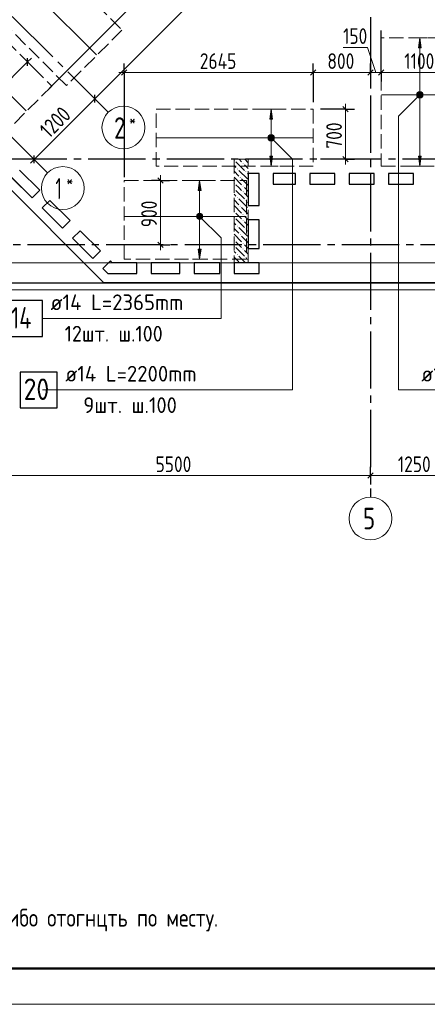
# Model space of a CAD drawing. Header units: millimetres. Extents: x 0 to 43617, y 0 to 59400.
# Tile 8 of 29: x 16914 to 22619, y 0 to 13783. Entities that reach past the tile are written whole.
import ezdxf

# ---------------------------------------------------------------- set-up
doc = ezdxf.new("R2010")
doc.units = ezdxf.units.MM
doc.linetypes.add('______2', pattern=[270, 200, -70])
doc.linetypes.add('______5', pattern=[1100, 800, -100, 100, -100])
for name, color, linetype, lineweight in [('Standard', 7, 'Continuous', 25), ('ДОП Верх по Х', 7, 'Continuous', 25), ('ЖБ Пилон', 180, 'Continuous', 25), ('Оси', 40, '______5', 18), ('Позиционная метка номер позиции', 7, 'Continuous', 13), ('Примечания', 7, 'Continuous', 25)]:
    doc.layers.add(name, color=color, linetype=linetype, lineweight=lineweight)
doc.layers.add('ЖБ Перекрытие верхний уровень', color=7, linetype='Continuous', lineweight=25, true_color=0xe0e0ff)
doc.styles.add('GOST 2.304-81', font='txt')
doc.styles.add('ISOCPEUR', font='txt')

msp = doc.modelspace()

# ---------------------------------------------------------------- hatches: boundary and pattern name
at = {"layer": 'ДОП Верх по Х', "linetype": 'Continuous', "lineweight": 13, "transparency": 33554687}
for points in [[(22535, 13390), (22515, 13530), (22495, 13390)], [(22477, 12730), (22552, 12730), (22547, 12749)], [(22477, 12730), (22547, 12749), (22483, 12749)], [(22483, 12711), (22552, 12730), (22477, 12730)], [(22483, 12749), (22547, 12749), (22534, 12762)], [(22483, 12749), (22534, 12762), (22496, 12762)], [(22483, 12711), (22547, 12711), (22552, 12730)], [(22496, 12698), (22547, 12711), (22483, 12711)], [(22496, 12762), (22534, 12762), (22515, 12768)], [(22496, 12698), (22534, 12698), (22547, 12711)], [(22534, 12698), (22496, 12698), (22515, 12693)], [(20453, 12390), (20433, 12530), (20413, 12390)], [(20395, 12130), (20470, 12130), (20465, 12149)], [(20395, 12130), (20465, 12149), (20401, 12149)], [(20401, 12111), (20470, 12130), (20395, 12130)], [(20401, 12149), (20465, 12149), (20452, 12162)], [(20401, 12149), (20452, 12162), (20414, 12162)], [(20401, 12111), (20465, 12111), (20470, 12130)], [(20414, 12162), (20452, 12162), (20433, 12168)], [(20414, 12098), (20465, 12111), (20401, 12111)], [(20414, 12098), (20452, 12098), (20465, 12111)], [(20452, 12098), (20414, 12098), (20433, 12093)], [(19453, 11390), (19433, 11530), (19413, 11390)], [(19395, 11030), (19470, 11030), (19465, 11049)], [(19395, 11030), (19465, 11049), (19401, 11049)], [(19401, 11011), (19470, 11030), (19395, 11030)], [(19401, 11049), (19465, 11049), (19452, 11062)], [(19401, 11049), (19452, 11062), (19414, 11062)], [(19401, 11011), (19465, 11011), (19470, 11030)], [(19414, 11062), (19452, 11062), (19433, 11068)], [(19414, 10998), (19465, 11011), (19401, 11011)], [(19414, 10998), (19452, 10998), (19465, 11011)], [(19452, 10998), (19414, 10998), (19433, 10993)]]:
    msp.add_hatch(color=7, dxfattribs=at).paths.add_polyline_path(points)
for points in [[(20453, 11870), (20433, 11730), (20413, 11870)], [(22535, 11870), (22515, 11730), (22495, 11870)], [(19453, 10570), (19433, 10430), (19413, 10570)]]:
    msp.add_hatch(color=7, dxfattribs=at).paths.add_polyline_path(points, flags=16)
at = {"layer": 'ЖБ Пилон', "linetype": 'Continuous', "lineweight": 18, "transparency": 33554687}
for points in [[(19914, 11813), (19921, 11820), (19927, 11813), (19921, 11807)], [(20034, 11773), (20041, 11780), (20047, 11773), (20041, 11767)], [(19954, 11693), (19961, 11700), (19967, 11693), (19961, 11687)], [(19994, 11573), (20001, 11580), (20007, 11573), (20001, 11567)], [(20074, 11653), (20081, 11660), (20087, 11653), (20081, 11647)], [(19914, 11493), (19921, 11500), (19927, 11493), (19921, 11487)], [(20034, 11453), (20041, 11460), (20047, 11453), (20041, 11447)], [(19914, 11413), (19921, 11420), (19927, 11413), (19921, 11407)], [(20034, 11373), (20041, 11380), (20047, 11373), (20041, 11367)], [(19954, 11293), (19961, 11300), (19967, 11293), (19961, 11287)], [(19994, 11173), (20001, 11180), (20007, 11173), (20001, 11167)], [(20074, 11253), (20081, 11260), (20087, 11253), (20081, 11247)], [(19914, 11093), (19921, 11100), (19927, 11093), (19921, 11087)], [(20034, 11053), (20041, 11060), (20047, 11053), (20041, 11047)], [(19914, 11013), (19921, 11020), (19927, 11013), (19921, 11007)], [(19954, 10893), (19961, 10900), (19967, 10893), (19961, 10887)], [(20034, 10973), (20041, 10980), (20047, 10973), (20041, 10967)], [(19994, 10773), (20001, 10780), (20007, 10773), (20001, 10767)], [(20074, 10853), (20081, 10860), (20087, 10853), (20081, 10847)], [(19914, 10693), (19921, 10700), (19927, 10693), (19921, 10687)], [(19914, 10613), (19921, 10620), (19927, 10613), (19921, 10607)], [(20034, 10653), (20041, 10660), (20047, 10653), (20041, 10647)], [(19954, 10493), (19961, 10500), (19967, 10493), (19961, 10487)], [(20034, 10573), (20041, 10580), (20047, 10573), (20041, 10567)], [(20074, 10453), (20081, 10460), (20087, 10453), (20081, 10447)]]:
    msp.add_hatch(color=7, dxfattribs=at).paths.add_polyline_path(points, flags=16)
at = {"layer": 'Позиционная метка номер позиции', "linetype": 'Continuous', "lineweight": 13, "transparency": 33554687}
for points in [[(22547, 12698), (22483, 12762), (22472, 12741)], [(22547, 12698), (22472, 12741), (22526, 12687)], [(22526, 12687), (22472, 12741), (22472, 12719)], [(22526, 12687), (22472, 12719), (22504, 12687)], [(22504, 12687), (22472, 12719), (22483, 12698)], [(22558, 12719), (22504, 12773), (22483, 12762)], [(22558, 12719), (22483, 12762), (22547, 12698)], [(22558, 12741), (22526, 12773), (22504, 12773)], [(22558, 12741), (22504, 12773), (22558, 12719)], [(22526, 12773), (22558, 12741), (22547, 12762)], [(20390, 12141), (20422, 12173), (20401, 12162)], [(20422, 12173), (20390, 12141), (20390, 12119)], [(20422, 12173), (20390, 12119), (20444, 12173)], [(20444, 12173), (20390, 12119), (20401, 12098)], [(20444, 12173), (20401, 12098), (20465, 12162)], [(20465, 12162), (20401, 12098), (20422, 12087)], [(20465, 12162), (20422, 12087), (20476, 12141)], [(20476, 12141), (20422, 12087), (20444, 12087)], [(20476, 12141), (20444, 12087), (20476, 12119)], [(20476, 12119), (20444, 12087), (20465, 12098)], [(19390, 11041), (19422, 11073), (19401, 11062)], [(19422, 11073), (19390, 11041), (19390, 11019)], [(19422, 11073), (19390, 11019), (19444, 11073)], [(19444, 11073), (19390, 11019), (19401, 10998)], [(19444, 11073), (19401, 10998), (19465, 11062)], [(19465, 11062), (19401, 10998), (19422, 10987)], [(19465, 11062), (19422, 10987), (19476, 11041)], [(19476, 11041), (19422, 10987), (19444, 10987)], [(19476, 11041), (19444, 10987), (19476, 11019)], [(19476, 11019), (19444, 10987), (19465, 10998)]]:
    msp.add_hatch(color=7, dxfattribs=at).paths.add_polyline_path(points)

# ---------------------------------------------------------------- linework, layer by layer
at = {"layer": 'Standard', "color": 7, "linetype": 'Continuous', "lineweight": 25, "transparency": 33554687}
for p, q in [((18094, 10100), (7394, 20800)), ((17024, 13139), (17024, 13245)), ((18339, 13005), (18414, 13080)), ((20986, 13005), (21061, 13080)), ((21786, 13005), (21861, 13080)), ((21936, 13005), (22011, 13080)), ((17964, 12623), (17964, 12729)), ((21437, 12568), (21512, 12493)), ((17116, 11774), (17116, 11880)), ((21437, 11868), (21512, 11793)), ((17195, 11395), (16912, 11678)), ((20114, 11630), (20114, 11180)), ((20264, 11630), (20114, 11630)), ((20264, 11180), (20264, 11630)), ((20464, 11630), (20464, 11480)), ((20774, 11630), (20464, 11630)), ((20774, 11480), (20774, 11630)), ((20974, 11630), (20974, 11480)), ((21324, 11630), (20974, 11630)), ((21324, 11480), (21324, 11630)), ((21524, 11630), (21524, 11480)), ((21874, 11630), (21524, 11630)), ((21874, 11480), (21874, 11630)), ((22074, 11630), (22074, 11480)), ((22424, 11630), (22074, 11630)), ((22424, 11480), (22424, 11630)), ((16806, 11572), (17089, 11289)), ((18847, 11568), (18922, 11493)), ((20464, 11480), (20774, 11480)), ((20974, 11480), (21324, 11480)), ((21524, 11480), (21874, 11480)), ((22074, 11480), (22424, 11480)), ((17089, 11289), (17195, 11395)), ((17336, 11253), (17230, 11147)), ((17619, 10970), (17336, 11253)), ((20114, 11180), (20264, 11180)), ((17230, 11147), (17513, 10864)), ((17513, 10864), (17619, 10970)), ((20114, 10980), (20114, 10580)), ((20264, 10980), (20114, 10980)), ((20264, 10580), (20264, 10980)), ((17760, 10829), (17654, 10723)), ((18043, 10546), (17760, 10829)), ((17654, 10723), (17937, 10440)), ((18847, 10668), (18922, 10593)), ((17937, 10440), (18043, 10546)), ((20114, 10580), (20264, 10580)), ((18185, 10405), (18079, 10299)), ((18210, 10380), (18185, 10405)), ((18554, 10380), (18210, 10380)), ((18554, 10230), (18554, 10380)), ((18754, 10380), (18754, 10230)), ((19154, 10380), (18754, 10380)), ((19154, 10230), (19154, 10380)), ((19354, 10380), (19354, 10230)), ((19714, 10380), (19354, 10380)), ((19714, 10230), (19714, 10380)), ((19914, 10380), (19914, 10230)), ((20264, 10380), (19914, 10380)), ((20264, 10230), (20264, 10380)), ((18079, 10299), (18147, 10230)), ((18147, 10230), (18554, 10230)), ((18754, 10230), (19154, 10230)), ((19354, 10230), (19714, 10230)), ((19914, 10230), (20264, 10230)), ((33074, 10100), (18094, 10100)), ((21786, 7363), (21861, 7438))]:
    msp.add_line(p, q, dxfattribs=at)
at = {"layer": 'Standard', "color": 7, "linetype": 'Continuous', "lineweight": 13, "transparency": 33554687}
for p, q in [((17964, 12676), (22638, 17350)), ((21784, 13393), (21440, 13393)), ((21899, 13043), (21784, 13393)), ((17024, 13192), (17077, 13245)), ((16387, 12556), (17024, 13192)), ((18377, 13043), (18302, 13043)), ((18377, 13043), (21024, 13043)), ((21024, 13043), (21824, 13043)), ((21824, 13043), (21974, 13043)), ((21974, 13043), (23074, 13043)), ((17116, 11827), (17964, 12676)), ((21475, 12530), (21475, 12605)), ((17116, 11827), (17063, 11774)), ((21475, 11830), (21475, 11755)), ((18885, 11530), (18885, 11605)), ((18885, 10630), (18885, 10555)), ((16324, 7400), (21824, 7400)), ((21824, 7400), (23074, 7400))]:
    msp.add_line(p, q, dxfattribs=at)
at = {"layer": 'Standard', "color": 251, "linetype": 'Continuous', "lineweight": -3, "true_color": 0x656565, "transparency": 33554687}
for p, q in [((18521, 14012), (17327, 12818)), ((17024, 13192), (16935, 13281)), ((17024, 13192), (17112, 13104)), ((17024, 13192), (17036, 13180)), ((18377, 13043), (18377, 13168)), ((21024, 13043), (21024, 13168)), ((21824, 13043), (21824, 13168)), ((21974, 13043), (21974, 13168)), ((18377, 13043), (18377, 12918)), ((18377, 13043), (18377, 11580)), ((21024, 13043), (21024, 12918)), ((21024, 13043), (21024, 12630)), ((21824, 13043), (21824, 12918)), ((21824, 13043), (21824, 13043)), ((21974, 13043), (21974, 12918)), ((17964, 12676), (17876, 12764)), ((17964, 12676), (18053, 12587)), ((17964, 12676), (18083, 12557)), ((21475, 12530), (21124, 12530)), ((21475, 12530), (21350, 12530)), ((21475, 12530), (21600, 12530)), ((17116, 11827), (17028, 11916)), ((17116, 11827), (17204, 11739)), ((17116, 11827), (17234, 11709)), ((21475, 11830), (21124, 11830)), ((21475, 11830), (21350, 11830)), ((21475, 11830), (21600, 11830)), ((18885, 11530), (18760, 11530)), ((18885, 11530), (19010, 11530)), ((18885, 11530), (18885, 11530)), ((18885, 10630), (18760, 10630)), ((18885, 10630), (19010, 10630)), ((18885, 10630), (19017, 10630)), ((21824, 7400), (21824, 7525)), ((21824, 7400), (21824, 7275)), ((21824, 7400), (21824, 7400))]:
    msp.add_line(p, q, dxfattribs=at)
at = {"layer": 'Standard', "color": 7, "linetype": 'Continuous', "lineweight": 13, "transparency": 33554687}
msp.add_lwpolyline([(0, 0), (42000, 0), (42000, 59400), (0, 59400), (0, 0)], close=True, dxfattribs=at)
at = {"layer": 'Standard', "color": 7, "linetype": 'Continuous', "lineweight": 18, "transparency": 33554687}
msp.add_lwpolyline([(42000, 59400), (0, 59400), (0, 0), (42000, 0), (42000, 59400)], dxfattribs=at)
at = {"layer": 'Standard', "color": 7, "linetype": 'Continuous', "lineweight": 13, "transparency": 33554687}
for points in [[(42000, 59400), (0, 59400), (0, 0), (42000, 0), (42000, 59400)], [(7674, 10380), (33074, 10380), (33074, 57220), (7674, 57220), (7674, 10380)], [(21475, 12530), (21475, 11957), (21475, 11957), (21475, 11830)], [(18885, 11530), (18885, 10849), (18885, 10849), (18885, 10630)]]:
    msp.add_lwpolyline(points, dxfattribs=at)
at = {"layer": 'Standard', "color": 7, "linetype": 'Continuous', "lineweight": 50, "transparency": 33554687}
msp.add_lwpolyline([(2000, 58900), (41500, 58900), (41500, 500), (2000, 500), (2000, 58900)], close=True, dxfattribs=at)
at = {"layer": 'Standard', "color": 254, "linetype": 'Continuous', "lineweight": 18, "true_color": 0xc4c4ff, "transparency": 33554687}
msp.add_lwpolyline([(7294, 10000), (33174, 10000), (33174, 57320), (7294, 57320), (7294, 10000)], dxfattribs=at)
at = {"layer": 'Standard', "color": 7, "linetype": 'Continuous', "lineweight": 25, "transparency": 33554687}
msp.add_lwpolyline([(7394, 10100), (33074, 10100), (33074, 57220), (7394, 57220), (7394, 10100)], dxfattribs=at)
at = {"layer": 'Standard', "color": 251, "linetype": 'Continuous', "lineweight": -3, "true_color": 0x656565, "transparency": 33554687}
msp.add_lwpolyline([(21974, 13043), (21974, 13060), (21974, 13060), (21974, 13060), (21974, 13060), (21974, 13060), (21974, 13060), (21974, 13060), (21974, 13060), (21974, 13060), (21974, 13060), (21974, 13060), (21974, 13060), (21974, 13060), (21974, 13060), (21974, 13060), (21974, 13060), (21974, 13060), (21974, 13060), (21974, 13060), (21974, 13060), (21974, 13630)], dxfattribs=at)
at = {"layer": 'ДОП Верх по Х', "color": 7, "linetype": 'Continuous', "lineweight": 18, "transparency": 33554687}
for p, q in [((17988, 13289), (15735, 15542)), ((17004, 12505), (15803, 13706)), ((21980, 12730), (24168, 12730)), ((21017, 12130), (18831, 12130)), ((18384, 11030), (20082, 11030))]:
    msp.add_line(p, q, dxfattribs=at)
at = {"layer": 'ДОП Верх по Х', "color": 251, "linetype": 'Continuous', "lineweight": 13, "true_color": 0x494949, "transparency": 33554687}
for p, q in [((22515, 13530), (22415, 13530)), ((22515, 13530), (22495, 13390)), ((22535, 13390), (22515, 13530)), ((22515, 13530), (22615, 13530)), ((22515, 13530), (22515, 13530)), ((22495, 13390), (22535, 13390)), ((22515, 12760), (22515, 13390)), ((22477, 12730), (22477, 12730)), ((22515, 11870), (22515, 12700)), ((22552, 12730), (22552, 12730)), ((20433, 12530), (20333, 12530)), ((20433, 12530), (20413, 12390)), ((20453, 12390), (20433, 12530)), ((20433, 12530), (20533, 12530)), ((20433, 12530), (20433, 12530)), ((20413, 12390), (20453, 12390)), ((20433, 12160), (20433, 12390)), ((20395, 12130), (20395, 12130)), ((20470, 12130), (20470, 12130)), ((20433, 11870), (20433, 12100)), ((20433, 11730), (20413, 11870)), ((20413, 11870), (20453, 11870)), ((20453, 11870), (20433, 11730)), ((22515, 11730), (22495, 11870)), ((22495, 11870), (22535, 11870)), ((22535, 11870), (22515, 11730)), ((20433, 11730), (20333, 11730)), ((20433, 11730), (20533, 11730)), ((20433, 11730), (20433, 11730)), ((22515, 11730), (22415, 11730)), ((22515, 11730), (22615, 11730)), ((22515, 11730), (22515, 11730)), ((19433, 11530), (19333, 11530)), ((19433, 11530), (19413, 11390)), ((19453, 11390), (19433, 11530)), ((19433, 11530), (19533, 11530)), ((19433, 11530), (19433, 11530)), ((19413, 11390), (19453, 11390)), ((19433, 11060), (19433, 11390)), ((19395, 11030), (19395, 11030)), ((19470, 11030), (19470, 11030)), ((19433, 10570), (19433, 11000)), ((19433, 10430), (19413, 10570)), ((19413, 10570), (19453, 10570)), ((19453, 10570), (19433, 10430)), ((19433, 10430), (19333, 10430)), ((19433, 10430), (19533, 10430)), ((19433, 10430), (19433, 10430))]:
    msp.add_line(p, q, dxfattribs=at)
at = {"layer": 'ДОП Верх по Х', "color": 7, "linetype": 'Continuous', "lineweight": 13, "transparency": 33554687}
for p, q in [((17325, 9600), (19433, 9600)), ((17532, 8600), (19640, 8600)), ((22515, 8600), (24601, 8600))]:
    msp.add_line(p, q, dxfattribs=at)
at = {"layer": 'ДОП Верх по Х', "color": 7, "linetype": 'Continuous', "lineweight": 25, "transparency": 33554687}
for points in [[(16743, 9350), (17233, 9350), (17233, 9850), (16743, 9850), (16743, 9350)], [(16920, 8350), (17440, 8350), (17440, 8850), (16920, 8850), (16920, 8350)]]:
    msp.add_lwpolyline(points, dxfattribs=at)
at = {"layer": 'ДОП Верх по Х', "color": 251, "linetype": 'Continuous', "lineweight": 13, "true_color": 0x494949, "transparency": 33554687}
for centre in [(22515, 12730), (20433, 12130), (19433, 11030)]:
    msp.add_circle(centre, 37.5, dxfattribs=at)
at = {"layer": 'ЖБ Перекрытие верхний уровень', "color": 7, "linetype": 'Continuous', "lineweight": 18, "transparency": 33554687}
for p, q in [((15264, 12929), (18094, 10100)), ((16912, 11678), (17195, 11395)), ((20114, 11180), (20114, 11630)), ((20114, 11630), (20264, 11630)), ((20264, 11630), (20264, 11180)), ((20464, 11480), (20464, 11630)), ((20464, 11630), (20774, 11630)), ((20774, 11630), (20774, 11480)), ((20974, 11480), (20974, 11630)), ((20974, 11630), (21324, 11630)), ((21324, 11630), (21324, 11480)), ((21524, 11480), (21524, 11630)), ((21524, 11630), (21874, 11630)), ((21874, 11630), (21874, 11480)), ((22074, 11480), (22074, 11630)), ((22074, 11630), (22424, 11630)), ((22424, 11630), (22424, 11480)), ((17089, 11289), (16806, 11571)), ((20774, 11480), (20464, 11480)), ((21324, 11480), (20974, 11480)), ((21874, 11480), (21524, 11480)), ((22424, 11480), (22074, 11480)), ((17195, 11395), (17089, 11289)), ((17230, 11147), (17336, 11253)), ((17336, 11253), (17619, 10970)), ((20264, 11180), (20114, 11180)), ((17513, 10864), (17230, 11147)), ((17619, 10970), (17513, 10864)), ((20114, 10580), (20114, 10980)), ((20114, 10980), (20264, 10980)), ((20264, 10980), (20264, 10580)), ((17654, 10723), (17760, 10829)), ((17760, 10829), (18043, 10546)), ((17937, 10440), (17654, 10723)), ((18043, 10546), (17937, 10440)), ((20264, 10580), (20114, 10580)), ((18079, 10299), (18185, 10405)), ((18185, 10405), (18210, 10380)), ((18210, 10380), (18554, 10380)), ((18554, 10380), (18554, 10230)), ((18754, 10230), (18754, 10380)), ((18754, 10380), (19154, 10380)), ((19154, 10380), (19154, 10230)), ((19354, 10230), (19354, 10380)), ((19354, 10380), (19714, 10380)), ((19714, 10380), (19714, 10230)), ((19914, 10230), (19914, 10380)), ((19914, 10380), (20264, 10380)), ((20264, 10380), (20264, 10230)), ((18147, 10230), (18079, 10299)), ((18554, 10230), (18147, 10230)), ((19154, 10230), (18754, 10230)), ((19714, 10230), (19354, 10230)), ((20264, 10230), (19914, 10230)), ((18094, 10100), (33074, 10100))]:
    msp.add_line(p, q, dxfattribs=at)
at = {"layer": 'ЖБ Пилон', "color": 253, "linetype": '______2', "lineweight": 13, "true_color": 0xa0a0a0, "transparency": 33554687}
for p, q in [((19914, 11830), (19914, 10380)), ((20114, 11830), (19914, 11830)), ((20114, 10380), (20114, 11830)), ((19914, 10380), (20114, 10380))]:
    msp.add_line(p, q, dxfattribs=at)
at = {"layer": 'ЖБ Пилон', "color": 9, "linetype": 'Continuous', "lineweight": 18, "true_color": 0xc7c7c7, "transparency": 33554687}
for p, q in [((19914, 11740), (19941, 11713)), ((19941, 11793), (20061, 11673)), ((20021, 11793), (19984, 11830)), ((20061, 11753), (20114, 11700)), ((20064, 11830), (20114, 11780)), ((19914, 11660), (19981, 11593)), ((19914, 11580), (20021, 11473)), ((19981, 11673), (20101, 11553)), ((20114, 11620), (20101, 11633)), ((19981, 11433), (19941, 11473)), ((20114, 11460), (20021, 11553)), ((19914, 11340), (19941, 11313)), ((19941, 11393), (20061, 11273)), ((20021, 11393), (19981, 11433)), ((20061, 11433), (20114, 11380)), ((20061, 11353), (20114, 11300)), ((19914, 11260), (19981, 11193)), ((19914, 11180), (20021, 11073)), ((19981, 11273), (20101, 11153)), ((20114, 11220), (20101, 11233)), ((19981, 11033), (19941, 11073)), ((20021, 10993), (19981, 11033)), ((20114, 11060), (20021, 11153)), ((20061, 11033), (20114, 10980)), ((19914, 10940), (19941, 10913)), ((19941, 10993), (20061, 10873)), ((20061, 10953), (20114, 10900)), ((19914, 10860), (19981, 10793)), ((19914, 10780), (20021, 10673)), ((19981, 10873), (20101, 10753)), ((20114, 10660), (20021, 10753)), ((20114, 10820), (20101, 10833)), ((19981, 10633), (19941, 10673)), ((20021, 10593), (19981, 10633)), ((20061, 10633), (20114, 10580)), ((19914, 10540), (19941, 10513)), ((19941, 10593), (20061, 10473)), ((20061, 10553), (20114, 10500)), ((19914, 10460), (19981, 10393)), ((19914, 10380), (19914, 10380)), ((19981, 10473), (20074, 10380)), ((20114, 10420), (20101, 10433))]:
    msp.add_line(p, q, dxfattribs=at)
at = {"layer": 'Оси', "color": 8, "linetype": '______5', "lineweight": -3, "transparency": 33554687}
for p, q in [((21824, 57820), (21824, 7100)), ((17305, 11638), (7992, 20951)), ((18154, 12486), (11320, 19320)), ((34074, 11830), (3600, 11830)), ((33224, 10630), (3600, 10630))]:
    msp.add_line(p, q, dxfattribs=at)
at = {"layer": 'Оси', "color": 7, "linetype": 'Continuous', "lineweight": 13, "transparency": 33554687}
for centre in [(18366, 12274), (17517, 11426), (21824, 6800)]:
    msp.add_circle(centre, 300, dxfattribs=at)
at = {"layer": 'Позиционная метка номер позиции', "color": 7, "linetype": 'Continuous', "lineweight": 13, "transparency": 33554687}
for p, q in [((22483, 12762), (22483, 12762)), ((22483, 12698), (22483, 12698)), ((22547, 12762), (22547, 12762)), ((22547, 12698), (22547, 12698)), ((20401, 12162), (20401, 12162)), ((20465, 12162), (20465, 12162)), ((20401, 12098), (20401, 12098)), ((20465, 12098), (20465, 12098)), ((19401, 11062), (19401, 11062)), ((19465, 11062), (19465, 11062)), ((19401, 10998), (19401, 10998)), ((19465, 10998), (19465, 10998))]:
    msp.add_line(p, q, dxfattribs=at)
for points in [[(22515, 12730), (22215, 12430), (22215, 8600), (24715, 8600)], [(20433, 12130), (20733, 11830), (20733, 8600), (17233, 8600)], [(19433, 11030), (19733, 10730), (19733, 9600), (17233, 9600)]]:
    msp.add_lwpolyline(points, dxfattribs=at)
for centre in [(22515, 12730), (20433, 12130), (19433, 11030)]:
    msp.add_circle(centre, 45, dxfattribs=at)
at = {"layer": 'Примечания', "color": 7, "linetype": '______2', "lineweight": 18, "transparency": 33554687}
for p, q in [((16083, 15900), (18346, 13637)), ((17568, 12860), (15306, 15122)), ((16152, 14064), (17362, 12854)), ((18346, 13637), (17568, 12860)), ((24174, 13530), (21974, 13530)), ((21974, 13530), (21974, 11730)), ((17362, 12854), (16585, 12076)), ((18824, 12530), (21024, 12530)), ((18824, 11730), (18824, 12530)), ((21024, 12530), (21024, 11730)), ((21024, 11730), (18824, 11730)), ((21974, 11730), (24174, 11730)), ((18377, 11530), (20089, 11530)), ((18377, 10430), (18377, 11530)), ((20089, 11530), (20089, 10430)), ((20089, 10430), (18377, 10430))]:
    msp.add_line(p, q, dxfattribs=at)

# ---------------------------------------------------------------- texts
at = {"layer": 'Standard', "color": 7, "linetype": 'Continuous', "lineweight": 25, "transparency": 33554687, "char_height": 220, "attachment_point": 7, "style": 'GOST 2.304-81'}
for s, insert, width in [('150', (21440, 13443), 469.51), ('2645', (19435, 13093), 657.05), ('800', (21221, 13093), 531.97), ('1100', (22297, 13093), 578.85), ('5500', (18816, 7450), 641.48), ('1250', (22207, 7450), 610.16)]:
    msp.add_mtext(s, dxfattribs=dict(at, insert=insert, width=width))
for s, insert, width, rotation in [('1200', (17328, 12110), 625.74, 45), ('700', (21425, 11977), 531.96, 90), ('900', (18835, 10877), 531.96, 90)]:
    msp.add_mtext(s, dxfattribs=dict(at, insert=insert, width=width, rotation=rotation))
at = {"layer": 'Standard', "color": 7, "linetype": 'Continuous', "lineweight": 13, "transparency": 33554687, "insert": (3000, 2467), "char_height": 250, "width": 20566.88, "attachment_point": 1, "line_spacing_factor": 0.903614}
msp.add_mtext('\\A1;{\\fGOST 2.304-81|i0|b0;\\H250.000000;\\W1.000000;\\C7;1. Общие указания см. листы КЖ5.2-1. Ведомость расхода стали см. лист КЖ5.2-37.}\\P{\\fGOST 2.304-81|i0|b0;\\H250.000000;\\W1.000000;\\C7;2. Спецификацию элементов, ведомость деталей см. листы КЖ5.2-36...37.}\\P{\\fGOST 2.304-81|i0|b0;\\H250.000000;\\W1.000000;\\C7;3. Сечения по плите перекрытия см. лист КЖ5.2-45. Детали плана см. лист КЖ5.2-46...47.}\\P{\\fGOST 2.304-81|i0|b0;\\H250.000000;\\W1.000000;\\C7;4. В местах попадания отверстий в зону дополнительного армирования, стержни арматуры раздвинуть либо отогнцть по месту.}\\P', dxfattribs=at)
at = {"layer": 'ДОП Верх по Х', "color": 7, "linetype": 'Continuous', "lineweight": 13, "transparency": 33554687, "attachment_point": 7, "style": 'ISOCPEUR'}
for s, insert, char_height, width in [('\\W0.96;ø14 L=2365mm ', (17345, 9717), 220, 2172.62), ('\\W0.76;14', (16793, 9460), 300, 504.57), ('\\W0.93;12шт. ш.100 ', (17543, 9277), 220, 1773.34), ('\\W0.96;ø14 L=2200mm ', (17552, 8717), 220, 2172.6), ('\\W0.96;ø12 L=2200mm ', (22535, 8717), 220, 2150.52), ('\\W0.87;20', (16970, 8460), 300, 550.81), ('\\W0.95;9шт. ш.100 ', (17805, 8277), 220, 1665.52)]:
    msp.add_mtext(s, dxfattribs=dict(at, insert=insert, char_height=char_height, width=width))
at = {"layer": 'Оси', "color": 7, "linetype": 'Continuous', "lineweight": 25, "transparency": 33554687, "attachment_point": 7, "style": 'ISOCPEUR'}
for s, insert, char_height, width in [('\\W0.78;2', (18234, 12117), 300, 326.41), ('\\W0.80;*', (18444, 12292), 180, 215.89), ('\\W0.80;*', (17566, 11443), 180, 215.91), ('\\W0.56;1', (17416, 11268), 300, 233.32), ('\\W0.78;5', (21719, 6650), 300, 326.41)]:
    msp.add_mtext(s, dxfattribs=dict(at, insert=insert, char_height=char_height, width=width))

doc.saveas('drawing.dxf')
